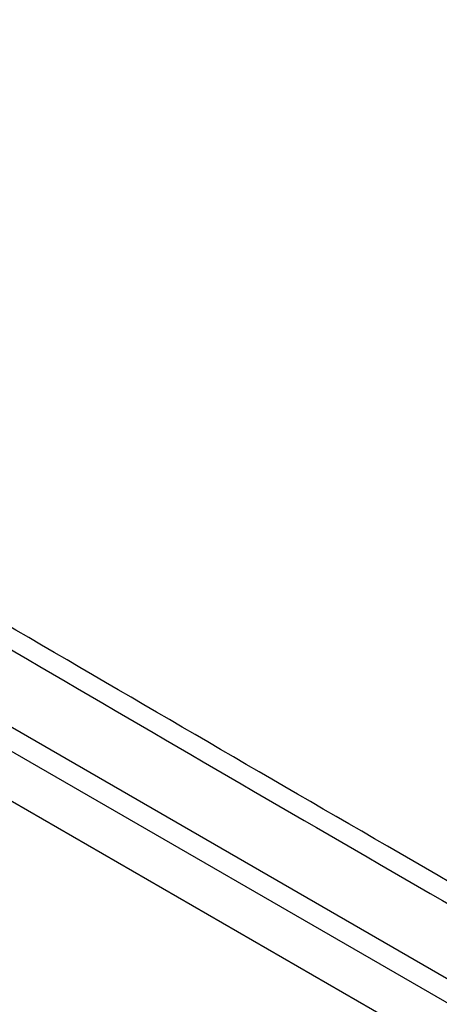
# Model space of a CAD drawing. Header units: millimetres. Extents: x -0.66 to 0.91, y -0.4 to 0.64.
# Tile 213 of 241: x 0.6206 to 0.6502, y 0.3354 to 0.4049. Entities that reach past the tile are written whole.
import ezdxf

# ---------------------------------------------------------------- set-up
doc = ezdxf.new("R2010")
doc.units = ezdxf.units.MM
doc.layers.add('FORMAT', color=7, linetype='Continuous')

msp = doc.modelspace()

# ---------------------------------------------------------------- linework, layer by layer
at = {"layer": 'FORMAT', "color": 7, "linetype": 'Continuous', "lineweight": 25}
for p, q in [((0.584924, 0.375274), (0.716232, 0.299472)), ((0.583149, 0.374579), (0.716647, 0.297513)), ((0.581911, 0.371784), (0.717866, 0.293299))]:
    msp.add_line(p, q, dxfattribs=at)
for points, knots in [([(0.583244, 0.486388), (0.585621, 0.483907), (0.59038, 0.478941), (0.598198, 0.471708), (0.606513, 0.464637), (0.615339, 0.457778), (0.624638, 0.451145), (0.634394, 0.444746), (0.644625, 0.438572), (0.654838, 0.432904), (0.664938, 0.427719), (0.674949, 0.422941), (0.685368, 0.41833), (0.696021, 0.413968), (0.706771, 0.409904), (0.717384, 0.406175), (0.724575, 0.403891), (0.728074, 0.402779)], [0, 0, 0, 0, 0.070913, 0.141948, 0.213167, 0.284634, 0.355608, 0.426582, 0.497801, 0.569268, 0.631105, 0.692942, 0.756792, 0.820641, 0.881489, 0.942337, 1, 1, 1, 1]), ([(0.722747, 0.401181), (0.718443, 0.402602), (0.709827, 0.405448), (0.697277, 0.410109), (0.685015, 0.415056), (0.673133, 0.420295), (0.661656, 0.4258), (0.65059, 0.431568), (0.639918, 0.437612), (0.629697, 0.443902), (0.619955, 0.450417), (0.610695, 0.457152), (0.601901, 0.464121), (0.594375, 0.470647), (0.587957, 0.47664), (0.5844, 0.480262), (0.582621, 0.482074)], [0, 0, 0, 0, 0.0740145, 0.1481561, 0.2226839, 0.2973414, 0.3713557, 0.4454971, 0.5200246, 0.594682, 0.6686963, 0.7428377, 0.8173652, 0.8920226, 0.9459867, 1, 1, 1, 1]), ([(0.715316, 0.392525), (0.711664, 0.394212), (0.702512, 0.398441), (0.688305, 0.405327), (0.674355, 0.412396), (0.662344, 0.418743), (0.652099, 0.424349), (0.642172, 0.429981), (0.632722, 0.435547), (0.623763, 0.44103), (0.614855, 0.446698), (0.605962, 0.45262), (0.596009, 0.459563), (0.589666, 0.464387), (0.58599, 0.467183)], [0, 0, 0, 0, 0.069676, 0.174591, 0.279504, 0.35355, 0.427723, 0.502282, 0.576972, 0.64851, 0.720163, 0.802872, 0.885755, 1, 1, 1, 1]), ([(0.717734, 0.305866), (0.713364, 0.308341), (0.69941, 0.316244), (0.675965, 0.329628), (0.637566, 0.351722), (0.608945, 0.368504), (0.589745, 0.379761)], [0, 0, 0, 0, 0.101493, 0.324005, 0.546518, 1, 1, 1, 1]), ([(0.589379, 0.378542), (0.59408, 0.375755), (0.608185, 0.367394), (0.631788, 0.353555), (0.669772, 0.331526), (0.698544, 0.315273), (0.71775, 0.304424)], [0, 0, 0, 0, 0.1109256, 0.3327772, 0.5546289, 1, 1, 1, 1])]:
    msp.add_open_spline(points, degree=3, knots=knots, dxfattribs=at)

doc.saveas('drawing.dxf')
